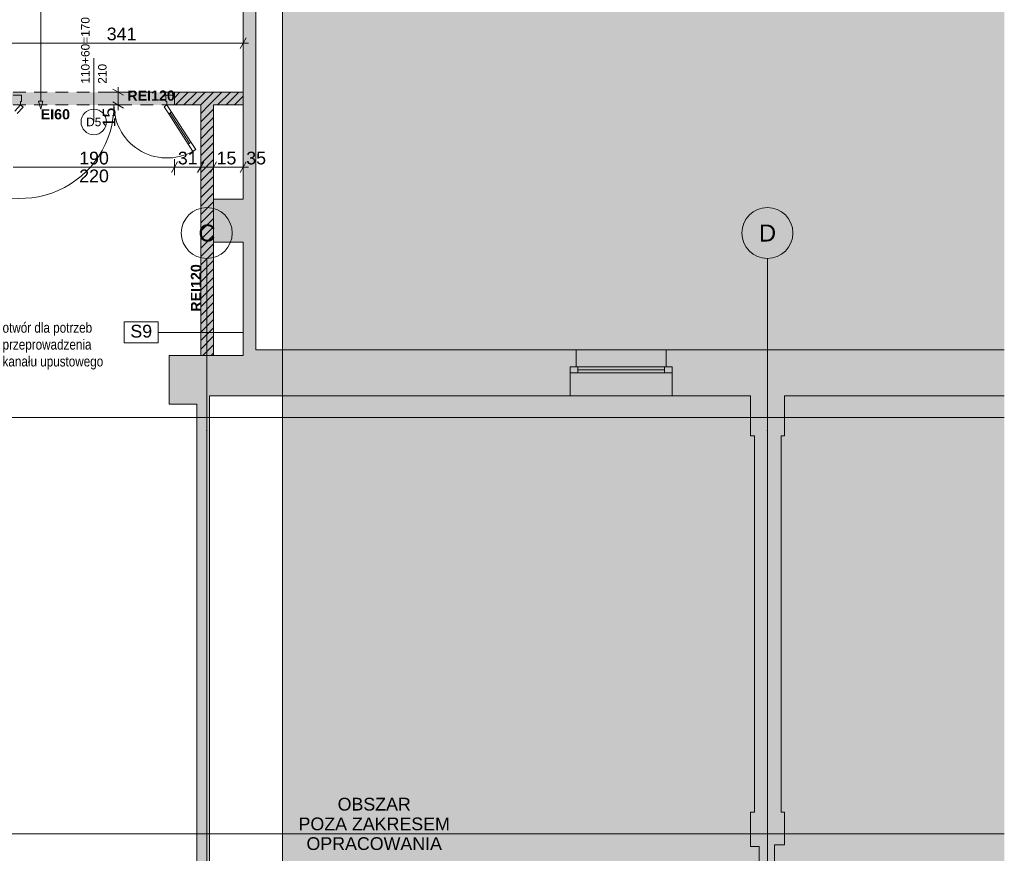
# Paper-space layout 'A-29. RZUT - PIĘTRO -1' of a CAD drawing. Header units: millimetres. Extents: x 0 to 950, y 0 to 750.
# Tile 19 of 28: x 303 to 535, y 301 to 497. Entities that reach past the tile are written whole.
import ezdxf
from ezdxf.xclip import XClip

# ---------------------------------------------------------------- set-up
doc = ezdxf.new("R2010")
doc.units = ezdxf.units.MM
doc.header["$MEASUREMENT"] = 0
doc.header["$XCLIPFRAME"] = 0
for name, pattern in [('DASHDOTX2', [1000, 500, -250, 0, -250]), ('Przer. długie kreski', [2.5, 1.5, -1]), ('PRZERYWANA_DU_A', [550, 350, -200])]:
    doc.linetypes.add(name, pattern=pattern)
for name, color, linetype, lineweight in [('0_Nr_pióra__2', 8, 'Continuous', 13), ('A_wymiary_Nr_pióra__1', 7, 'Continuous', 20), ('A_wymiary_Nr_pióra__2', 8, 'Continuous', 13), ('A_ściany proj_Nr_pióra__1', 7, 'Continuous', 20), ('A_ściany_Nr_pióra__1', 7, 'Continuous', 20), ('Drzwi Archicad_Nr_pióra__3', 252, 'Continuous', 13), ('Znaczniki drzwi Archicada_Nr_pióra__3', 252, 'Continuous', 13)]:
    doc.layers.add(name, color=color, linetype=linetype, lineweight=lineweight)
for name, color, linetype, lineweight, true_color in [('A_opis ścian_Nr_pióra__19', 7, 'Continuous', 5, 0x191919), ('A_opis_Nr_pióra__255', 7, 'Continuous', 15, 0x242424), ('A_opis_Nr_pióra__7', 7, 'Continuous', 18, 0x171717), ('A_opis_Nr_pióra__8', 7, 'Continuous', 13, 0x4c4c4c), ('A_osie_Nr_pióra__16', 7, 'Continuous', 5, 0x0f0f0f), ('A_osie_Nr_pióra__76', 7, 'Continuous', 5, 0x2d2d2d), ('A_ppoż proj_Nr_pióra__8', 7, 'Continuous', 13, 0x4c4c4c), ('Okna Archicada_Nr_pióra__19', 7, 'Continuous', 5, 0x191919)]:
    doc.layers.add(name, color=color, linetype=linetype, lineweight=lineweight, true_color=true_color)
for name, color, linetype in [('A_podrys', 7, 'Continuous'), ('A_ppoż proj', 7, 'Continuous'), ('A_ściany', 7, 'Continuous'), ('A_ściany proj', 7, 'Continuous')]:
    doc.layers.add(name, color=color, linetype=linetype)
doc.styles.add('STYL_AUTOMATYCZNY_1', font='arial.ttf')
doc.styles.add('STYL_AUTOMATYCZNY_2', font='ARIALN.TTF')
doc.styles.add('STYL_AUTOMATYCZNY_3', font='arial.ttf')
doc.styles.add('STYL_AUTOMATYCZNY_4', font='arial.ttf')
doc.styles.add('STYL_AUTOMATYCZNY_5', font='arial.ttf')
pattern_1 = [(45, (-3203.2107, -656.7228), (-0.9899495, 0.9899495), [])]

# ---------------------------------------------------------------- blocks, each defined once
blk = doc.blocks.new('Rysunek_2_2', base_point=(-3203.21, -656.72))
at = {"linetype": 'Continuous', "lineweight": 0, "true_color": 0x484848}
blk.add_hatch(color=251, dxfattribs=at).paths.add_polyline_path([(365.17, 519.05), (365.17, 291.43), (535.17, 291.43), (535.17, 519.05)])
at = {"layer": 'A_ppoż proj', "linetype": 'Continuous', "lineweight": 0, "true_color": 0x121212}
blk.add_hatch(color=250, dxfattribs=at).paths.add_polyline_path([(287.76, 476.98), (345.94, 476.98), (345.94, 419.03), (345.94, 418.03), (348.94, 418.03), (348.94, 476.98), (355.94, 476.98), (355.94, 479.98), (287.76, 479.98)])
at = {"layer": 'A_ściany', "linetype": 'Continuous', "lineweight": 0, "true_color": 0x000000}
for points in [[(355.94, 454.81), (358.94, 454.81), (358.94, 519.05), (355.94, 519.05)], [(358.94, 444.69), (358.94, 454.81), (348.94, 454.81), (348.94, 444.69)], [(358.94, 419.33), (358.94, 444.69), (355.94, 444.69), (355.94, 419.33)], [(338.5, 408.53), (355.94, 408.53), (363.77, 408.53), (363.77, 419.33), (355.94, 419.33), (355.94, 418.03), (338.5, 418.03)], [(432.98, 408.53), (432.98, 415.33), (434.38, 415.33), (434.38, 419.33), (363.77, 419.33), (363.77, 408.53)], [(455.58, 419.33), (455.58, 415.33), (456.98, 415.33), (456.98, 408.53), (535.17, 408.53), (535.17, 419.33)], [(348, 406.53), (348, 408.53), (338.5, 408.53), (338.5, 406.53)], [(483.38, 399.07), (483.38, 408.53), (475.38, 408.53), (475.38, 399.07)], [(348, 287.29), (348, 406.53), (345, 406.53), (345, 283.91)], [(482.66, 310.49), (482.66, 399.07), (476.38, 399.07), (476.38, 310.49)], [(483.38, 302.79), (483.38, 310.49), (475.38, 310.49), (475.38, 302.79)], [(481.08, 302.41), (481.08, 302.79), (475.38, 302.79), (475.38, 302.41)], [(481.08, 282.93), (481.08, 302.41), (477.48, 302.41), (477.48, 282.93)]]:
    blk.add_hatch(color=18, dxfattribs=at).paths.add_polyline_path(points)
at = {"layer": 'A_ściany proj', "linetype": 'Continuous', "lineweight": 0, "true_color": 0x000000}
h = blk.add_hatch(dxfattribs=at)
h.set_pattern_fill('bloczki_ceramiczne_0002', color=18, style=0, pattern_type=2)
h.set_pattern_definition(pattern_1)
h.paths.add_polyline_path([(339.76, 476.98), (355.94, 476.98), (355.94, 479.98), (339.76, 479.98)])
h = blk.add_hatch(dxfattribs=at)
h.set_pattern_fill('bloczki_ceramiczne_0002', color=18, style=0, pattern_type=2)
h.set_pattern_definition(pattern_1)
h.paths.add_polyline_path([(345.94, 476.98), (345.94, 418.03), (348.94, 418.03), (348.94, 476.98)])
at = {"layer": '0_Nr_pióra__2', "color": 8, "linetype": 'PRZERYWANA_DU_A', "lineweight": 13, "ltscale": 2, "flags": 128}
blk.add_lwpolyline([(535.17, 291.43), (365.17, 291.43), (365.17, 519.05)], dxfattribs=at)
at = {"layer": 'A_opis ścian_Nr_pióra__19', "color": 250, "linetype": 'Continuous', "lineweight": 5, "ltscale": 2, "true_color": 0x191919}
for p, q in [((335.94, 425.91), (327.94, 425.91)), ((327.94, 425.91), (327.94, 420.96)), ((335.94, 420.96), (335.94, 425.91)), ((335.94, 423.44), (355.94, 423.44)), ((327.94, 420.96), (335.94, 420.96))]:
    blk.add_line(p, q, dxfattribs=at)
at = {"layer": 'A_opis_Nr_pióra__255', "color": 250, "linetype": 'Continuous', "lineweight": 15, "ltscale": 2, "true_color": 0x242424}
for p, q in [((308.28, 477.85), (308.28, 511.41)), ((307.78, 477.85), (308.78, 477.85)), ((308.28, 475.98), (307.78, 477.85)), ((308.28, 475.98), (308.78, 477.85))]:
    blk.add_line(p, q, dxfattribs=at)
at = {"layer": 'A_osie_Nr_pióra__16', "color": 250, "linetype": 'DASHDOTX2', "lineweight": 5, "ltscale": 2, "true_color": 0x0f0f0f}
for p, q in [((347.38, 400.34), (347.38, 440.84)), ((479.38, 400.34), (479.38, 440.84)), ((535.17, 403.43), (86.77, 403.43)), ((347.38, 400.34), (347.38, 101.43)), ((479.38, 400.34), (479.38, 101.43)), ((535.17, 305.43), (86.77, 305.43))]:
    blk.add_line(p, q, dxfattribs=at)
for p in [(347.38, 400.34), (347.38, 400.34), (479.38, 400.34), (479.38, 400.34)]:
    blk.add_point(p, dxfattribs=at)
at = {"layer": 'A_osie_Nr_pióra__76', "color": 250, "linetype": 'Continuous', "lineweight": 5, "ltscale": 2, "true_color": 0x2d2d2d}
for centre in [(347.38, 446.84), (479.38, 446.84)]:
    blk.add_circle(centre, 6, dxfattribs=at)
at = {"layer": 'A_wymiary_Nr_pióra__1', "color": 7, "linetype": 'Continuous', "lineweight": 20, "ltscale": 2}
for p, q in [((355.22, 490.3), (356.66, 492.8)), ((327.75, 479.26), (325.25, 480.7)), ((325.25, 477.7), (327.75, 476.26)), ((340.48, 463.59), (339.04, 461.09)), ((346.67, 463.59), (345.22, 461.09)), ((349.67, 463.59), (348.22, 461.09)), ((355.22, 461.09), (356.66, 463.59))]:
    blk.add_line(p, q, dxfattribs=at)
at = {"layer": 'A_wymiary_Nr_pióra__2', "color": 8, "linetype": 'Continuous', "lineweight": 13, "ltscale": 2}
for p, q in [((287.76, 491.55), (355.94, 491.55)), ((355.94, 489.68), (355.94, 493.43)), ((355.94, 491.55), (357.17, 491.55)), ((328.38, 479.98), (324.63, 479.98)), ((326.5, 479.98), (326.5, 481.2)), ((326.5, 476.98), (326.5, 479.98)), ((328.38, 476.98), (324.63, 476.98)), ((326.5, 475.76), (326.5, 476.98)), ((339.76, 460.46), (339.76, 464.21)), ((345.94, 460.46), (345.94, 464.21)), ((348.94, 460.46), (348.94, 464.21)), ((355.94, 460.46), (355.94, 464.21)), ((301.76, 462.34), (339.76, 462.34)), ((339.76, 462.34), (345.94, 462.34)), ((345.94, 462.34), (348.94, 462.34)), ((348.94, 462.34), (355.94, 462.34)), ((355.94, 462.34), (357.17, 462.34))]:
    blk.add_line(p, q, dxfattribs=at)
at = {"layer": 'A_ściany proj_Nr_pióra__1', "color": 7, "linetype": 'Continuous', "lineweight": 20, "ltscale": 2}
for p, q in [((339.76, 479.28), (339.76, 479.98)), ((339.76, 476.98), (339.76, 479.28))]:
    blk.add_line(p, q, dxfattribs=at)
at = {"layer": 'A_ściany proj_Nr_pióra__1', "color": 7, "linetype": 'Continuous', "lineweight": 20, "ltscale": 2, "flags": 128}
for points in [[(355.94, 479.98), (339.76, 479.98)], [(355.94, 476.98), (355.94, 479.98)], [(339.76, 476.98), (345.94, 476.98)], [(345.94, 476.98), (345.94, 418.03)], [(348.94, 476.98), (355.94, 476.98)], [(348.94, 418.03), (348.94, 476.98)], [(345.94, 418.03), (348.94, 418.03)]]:
    blk.add_lwpolyline(points, dxfattribs=at)
at = {"layer": 'A_ściany_Nr_pióra__1', "color": 7, "linetype": 'Continuous', "lineweight": 20, "ltscale": 2}
for p, q in [((434.38, 419.33), (434.38, 415.33)), ((455.58, 419.33), (455.58, 415.33)), ((434.38, 415.33), (432.98, 415.33)), ((432.98, 415.33), (432.98, 408.53)), ((455.58, 415.33), (456.98, 415.33)), ((456.98, 415.33), (456.98, 408.53))]:
    blk.add_line(p, q, dxfattribs=at)
at = {"layer": 'A_ściany_Nr_pióra__1', "color": 7, "linetype": 'Continuous', "lineweight": 20, "ltscale": 2, "flags": 128}
for points in [[(355.94, 519.05), (355.94, 454.81)], [(358.94, 454.81), (358.94, 519.05)], [(355.94, 454.81), (348.94, 454.81)], [(348.94, 454.81), (348.94, 444.69)], [(358.94, 444.69), (358.94, 454.81)], [(348.94, 444.69), (355.94, 444.69)], [(355.94, 444.69), (355.94, 419.33)], [(358.94, 419.33), (358.94, 444.69)], [(355.94, 418.03), (338.5, 418.03)], [(338.5, 418.03), (338.5, 408.53)], [(355.94, 419.33), (355.94, 418.03)], [(363.77, 419.33), (358.94, 419.33)], [(434.38, 419.33), (363.77, 419.33)], [(535.17, 419.33), (455.58, 419.33)], [(338.5, 408.53), (338.5, 406.53)], [(348, 406.53), (348, 408.53)], [(348, 408.53), (355.94, 408.53)], [(355.94, 408.53), (363.77, 408.53)], [(363.77, 408.53), (432.98, 408.53)], [(456.98, 408.53), (475.38, 408.53)], [(475.38, 408.53), (475.38, 399.07)], [(483.38, 408.53), (535.17, 408.53)], [(483.38, 399.07), (483.38, 408.53)], [(338.5, 406.53), (345, 406.53)], [(345, 406.53), (345, 283.91)], [(348, 287.29), (348, 406.53)], [(475.38, 399.07), (476.38, 399.07)], [(476.38, 399.07), (476.38, 310.49)], [(482.66, 310.49), (482.66, 399.07)], [(482.66, 399.07), (483.38, 399.07)], [(476.38, 310.49), (475.38, 310.49)], [(475.38, 310.49), (475.38, 302.79)], [(483.38, 310.49), (482.66, 310.49)], [(483.38, 302.79), (483.38, 310.49)], [(475.38, 302.79), (475.38, 302.41)], [(475.38, 302.41), (477.48, 302.41)], [(477.48, 302.41), (477.48, 286.49)], [(481.08, 302.41), (481.08, 302.79)], [(481.08, 302.79), (483.38, 302.79)], [(481.08, 286.46), (481.08, 302.41)]]:
    blk.add_lwpolyline(points, dxfattribs=at)
at = {"layer": 'Drzwi Archicad_Nr_pióra__3', "color": 252, "linetype": 'Przer. długie kreski', "lineweight": 13, "ltscale": 2}
for p, q in [((339.76, 479.98), (301.76, 479.98)), ((339.76, 476.98), (301.76, 476.98))]:
    blk.add_line(p, q, dxfattribs=at)
at = {"layer": 'Drzwi Archicad_Nr_pióra__3', "color": 252, "linetype": 'Continuous', "lineweight": 13, "ltscale": 2}
for p, q in [((339.76, 479.28), (339.76, 479.98)), ((303.76, 479.28), (301.76, 479.28)), ((303.52, 476.98), (303.52, 477.78)), ((303.52, 477.78), (303.76, 477.78)), ((303.76, 477.78), (303.76, 479.28)), ((337.76, 479.28), (337.76, 477.78)), ((339.76, 479.28), (337.76, 479.28)), ((337.76, 477.78), (338, 477.78)), ((338, 477.78), (338, 476.98)), ((339.76, 476.98), (339.76, 479.28)), ((339.76, 476.98), (339.76, 479.28)), ((339.76, 476.98), (339.76, 479.28)), ((301.76, 476.98), (303.52, 476.98)), ((302.17, 475.51), (303.52, 476.98)), ((304.11, 476.44), (302.76, 474.97)), ((303.52, 476.98), (304.11, 476.44)), ((338, 476.98), (337.33, 476.55)), ((337.33, 476.55), (338.41, 474.87)), ((338, 476.98), (339.76, 476.98)), ((339.09, 475.3), (338, 476.98)), ((338.41, 474.87), (339.09, 475.3)), ((343.34, 467.95), (338.75, 475.08)), ((343.68, 468.17), (343, 467.74)), ((343, 467.74), (344.09, 466.06)), ((344.76, 466.49), (343.68, 468.17)), ((344.09, 466.06), (344.76, 466.49))]:
    blk.add_line(p, q, dxfattribs=at)
at = {"layer": 'Drzwi Archicad_Nr_pióra__3', "color": 252, "linetype": 'Continuous', "lineweight": 13, "ltscale": 2, "flags": 128}
for points in [[(343.68, 468.17), (339.09, 475.3), (338.75, 475.08), (343.34, 467.95)], [(343.34, 467.95), (338.75, 475.08), (338.41, 474.87), (343, 467.74)]]:
    blk.add_lwpolyline(points, close=True, dxfattribs=at)
at = {"layer": 'Drzwi Archicad_Nr_pióra__3', "color": 252, "linetype": 'Continuous', "lineweight": 13, "ltscale": 2}
for centre, radius, start, end in [((303.52, 476.98), 22, 227.4423, 0), ((338, 476.98), 12.48, 180, 302.7843)]:
    blk.add_arc(centre, radius, start, end, dxfattribs=at)
at = {"layer": 'Okna Archicada_Nr_pióra__19', "color": 250, "linetype": 'Continuous', "lineweight": 5, "ltscale": 2, "true_color": 0x191919}
for p, q in [((432.98, 419.33), (456.98, 419.33)), ((432.98, 415.33), (456.98, 415.33)), ((432.98, 415.33), (432.98, 413.93)), ((434.78, 415.33), (434.78, 413.93)), ((455.18, 415.33), (455.18, 413.93)), ((456.98, 415.33), (456.98, 413.93)), ((432.98, 413.93), (456.98, 413.93)), ((434.78, 414.63), (455.18, 414.63)), ((432.98, 408.53), (456.98, 408.53))]:
    blk.add_line(p, q, dxfattribs=at)
at = {"layer": 'Znaczniki drzwi Archicada_Nr_pióra__3', "color": 252, "linetype": 'Continuous', "lineweight": 13, "ltscale": 2}
blk.add_line((320.76, 472.98), (320.76, 487.98), dxfattribs=at)
at = {"layer": 'Znaczniki drzwi Archicada_Nr_pióra__3', "color": 252, "linetype": 'Continuous', "lineweight": 13, "ltscale": 2, "flags": 128}
blk.add_lwpolyline([(317.76, 472.98, 1), (323.76, 472.98, 1)], format="xyb", close=True, dxfattribs=at)
at = {"layer": 'A_opis ścian_Nr_pióra__19', "color": 250, "linetype": 'Continuous', "lineweight": 5, "true_color": 0x191919, "insert": (331.94, 425.23), "char_height": 3, "attachment_point": 2, "style": 'STYL_AUTOMATYCZNY_1'}
blk.add_mtext('\\A1;{\\pqc;\\fArial|b0|i0|c238|p0;\\W1.000000;S9}', dxfattribs=at)
at = {"layer": 'A_opis_Nr_pióra__7', "color": 250, "linetype": 'Continuous', "lineweight": 18, "true_color": 0x171717, "insert": (386.8, 307.74), "char_height": 3, "attachment_point": 5, "line_spacing_factor": 0.928578, "style": 'STYL_AUTOMATYCZNY_1'}
blk.add_mtext('\\A1;{\\pqc;\\fArial|b0|i0|c238|p0;\\W1.000000;OBSZAR\\P\\pqc;\\fArial|b0|i0|c238|p0;\\W1.000000;POZA ZAKRESEM \\P\\pqc;\\fArial|b0|i0|c238|p0;\\W1.000000;OPRACOWANIA}', dxfattribs=at)
at = {"layer": 'A_opis_Nr_pióra__8', "color": 251, "linetype": 'Continuous', "lineweight": 13, "true_color": 0x4c4c4c, "insert": (299.29, 420.24), "char_height": 2.4, "attachment_point": 4, "line_spacing_factor": 0.992371, "style": 'STYL_AUTOMATYCZNY_2'}
blk.add_mtext('\\A1;{\\pql;\\fArial Narrow|b0|i0|c238|p0;\\W1.000000;otwór dla potrzeb \\P\\pql;\\fArial Narrow|b0|i0|c238|p0;\\W1.000000;przeprowadzenia \\P\\pql;\\fArial Narrow|b0|i0|c238|p0;\\W1.000000;kanału upustowego}', dxfattribs=at)
at = {"layer": 'A_osie_Nr_pióra__76', "color": 250, "linetype": 'Continuous', "lineweight": 5, "true_color": 0x2d2d2d, "char_height": 4, "attachment_point": 1, "style": 'STYL_AUTOMATYCZNY_1'}
for s, insert in [('\\A1;{\\pql;\\pt0;\\fArial|b0|i0|c238|p0;\\W1.000000;C}', (345.4, 448.84)), ('\\A1;{\\pql;\\pt0;\\fArial|b0|i0|c238|p0;\\W1.000000;D}', (477.4, 448.84))]:
    blk.add_mtext(s, dxfattribs=dict(at, insert=insert))
at = {"layer": 'A_ppoż proj_Nr_pióra__8', "color": 251, "linetype": 'Continuous', "lineweight": 13, "true_color": 0x4c4c4c, "char_height": 2.4, "attachment_point": 5, "style": 'STYL_AUTOMATYCZNY_3'}
for s, insert in [('\\A1;{\\pqc;\\fArial|b1|i0|c238|p0;\\W1.000000;REI120}', (334.26, 479.16)), ('\\A1;{\\pqc;\\fArial|b1|i0|c238|p0;\\W1.000000;EI60}', (311.71, 474.77))]:
    blk.add_mtext(s, dxfattribs=dict(at, insert=insert))
at = {"layer": 'A_ppoż proj_Nr_pióra__8', "color": 251, "linetype": 'Continuous', "lineweight": 13, "true_color": 0x4c4c4c, "insert": (344.84, 433.9), "char_height": 2.4, "attachment_point": 5, "rotation": 90, "style": 'STYL_AUTOMATYCZNY_3'}
blk.add_mtext('\\A1;{\\pqc;\\fArial|b1|i0|c238|p0;\\W1.000000;REI120}', dxfattribs=at)
at = {"layer": 'A_wymiary_Nr_pióra__1', "color": 7, "linetype": 'Continuous', "lineweight": 20, "char_height": 3, "attachment_point": 7, "style": 'STYL_AUTOMATYCZNY_5'}
for s, insert, width in [('\\A1;{\\pql;\\fArial|b0|i0|c238|p0;\\W1.000000;341}', (323.82, 492.15), 6.8645), ('\\A1;{\\pql;\\fArial|b0|i0|c238|p0;\\W1.000000;190}', (317.33, 462.94), 6.8645), ('\\A1;{\\pql;\\fArial|b0|i0|c238|p0;\\W1.000000;31}', (340.56, 462.94), 4.5763), ('\\A1;{\\pql;\\fArial|b0|i0|c238|p0;\\W1.000000;15}', (349.67, 462.94), 4.5763), ('\\A1;{\\pql;\\fArial|b0|i0|c238|p0;\\W1.000000;35}', (356.67, 462.94), 4.5763), ('\\A1;{\\pql;\\fArial|b0|i0|c238|p0;\\W1.000000;220}', (317.33, 458.74), 6.8645)]:
    blk.add_mtext(s, dxfattribs=dict(at, insert=insert, width=width))
at = {"layer": 'A_wymiary_Nr_pióra__1', "color": 7, "linetype": 'Continuous', "lineweight": 20, "insert": (325.9, 471.68), "char_height": 3, "width": 4.5763, "attachment_point": 7, "rotation": 90, "style": 'STYL_AUTOMATYCZNY_5'}
blk.add_mtext('\\A1;{\\pql;\\fArial|b0|i0|c238|p0;\\W1.000000;15}', dxfattribs=at)
at = {"layer": 'Znaczniki drzwi Archicada_Nr_pióra__3', "color": 252, "linetype": 'Continuous', "lineweight": 13, "char_height": 2, "attachment_point": 7, "rotation": 90, "style": 'STYL_AUTOMATYCZNY_4'}
for s, insert in [('\\A1;{\\pql;\\fArial CE|b0|i0|c238|p0;\\W1.000000;110+60=170}', (319.8, 481.98)), ('\\A1;{\\pql;\\fArial CE|b0|i0|c238|p0;\\W1.000000;210}', (323.8, 481.98))]:
    blk.add_mtext(s, dxfattribs=dict(at, insert=insert))
at = {"layer": 'Znaczniki drzwi Archicada_Nr_pióra__3', "color": 252, "linetype": 'Continuous', "lineweight": 13, "insert": (318.96, 471.95), "char_height": 2, "attachment_point": 7, "style": 'STYL_AUTOMATYCZNY_4'}
blk.add_mtext('\\A1;{\\pql;\\fArial CE|b0|i0|c238|p0;\\W1.000000;D5}', dxfattribs=at)

psp = doc.layouts.new('A-29. RZUT - PIĘTRO -1')

# ---------------------------------------------------------------- block references
at = {"layer": 'A_podrys', "color": 37, "linetype": 'Continuous', "lineweight": 5, "true_color": 0x656532}
ref = psp.add_blockref('Rysunek_2_2', (-3203.21, -656.72), dxfattribs=at)
XClip(ref).set_block_clipping_path([(34.2720516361, 101.426833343), (535.1719941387, 519.046833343)])

doc.saveas('drawing.dxf')
